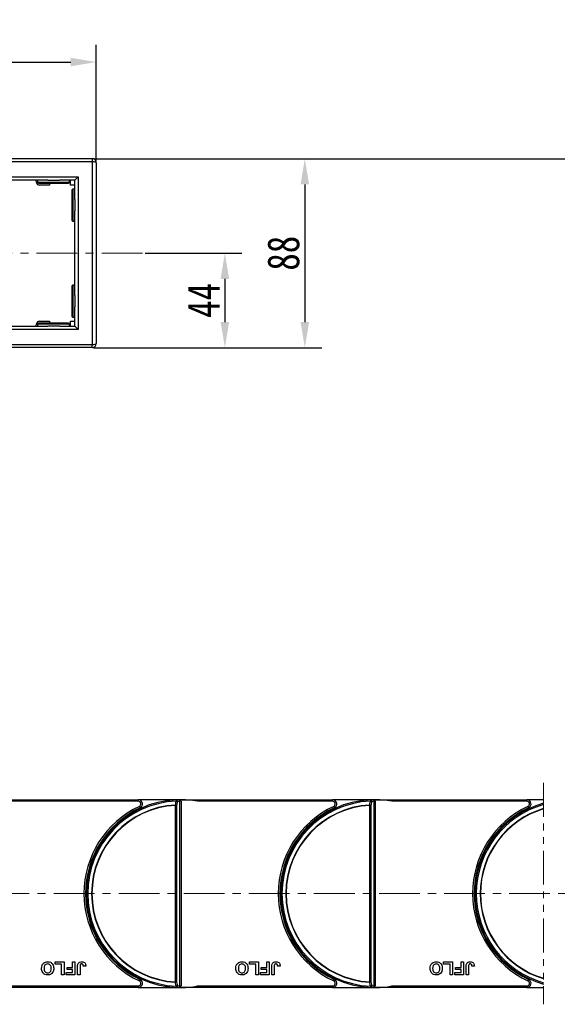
# Model space of a CAD drawing. Header units: millimetres. Extents: x -1055 to 1009, y -247 to 1211.
# Tile 22 of 51: x 125 to 377, y 320 to 782. Entities that reach past the tile are written whole.
import ezdxf

# ---------------------------------------------------------------- set-up
doc = ezdxf.new("R2010")
doc.units = ezdxf.units.MM
doc.linetypes.add('CENTERX2', pattern=[20.32, 12.7, -2.54, 2.54, -2.54])
doc.linetypes.add('PHANTOM2', pattern=[31.75, 15.875, -3.175, 3.175, -3.175, 3.175, -3.175])
doc.styles.get("Standard").update_dxf_attribs({"font": '仿宋_GB2312.ttf', "width": 0.8})
doc.dimstyles.new('ISO-60.1', dxfattribs={"dimtxt": 15, "dimasz": 12, "dimexe": 8, "dimexo": 0.625, "dimgap": 2.5, "dimtad": 1, "dimdsep": 46, "dimtxsty": 'Standard', "dimcen": 2.5, "dimadec": 0, "dimazin": 0, "dimtfac": 1, "dimtmove": 0, "dimatfit": 3, "dimfxl": 0, "dimarcsym": 0})

# ---------------------------------------------------------------- blocks, each defined once
blk = doc.blocks.new('*D3339')
at = {"color": 0, "lineweight": -2}
for p, q in [((37.6, 716.85), (37.6, 769.81)), ((160.62, 715.16), (160.62, 769.81)), ((49.6, 761.81), (148.62, 761.81))]:
    blk.add_line(p, q, dxfattribs=at)
at = {"color": 0, "lineweight": 9}
for points in [[(49.6, 763.81), (49.6, 759.81), (37.6, 761.81)], [(148.62, 763.81), (148.62, 759.81), (160.62, 761.81)]]:
    blk.add_solid(points, dxfattribs=at)
at = {"layer": 'Defpoints', "color": 0, "lineweight": 9}
for p in [(160.62, 761.81), (37.6, 716.23), (160.62, 714.53)]:
    blk.add_point(p, dxfattribs=at)
at = {"color": 0, "lineweight": 9, "insert": (99.11, 771.81), "char_height": 15, "attachment_point": 5}
blk.add_mtext('125', dxfattribs=at)
blk = doc.blocks.new('*D3341')
at = {"color": 0, "lineweight": -2}
for p, q in [((159.25, 716.53), (266.27, 716.53)), ((258.27, 704.53), (258.27, 640.01)), ((159.25, 628.01), (266.27, 628.01))]:
    blk.add_line(p, q, dxfattribs=at)
at = {"color": 0, "lineweight": 9}
for points in [[(256.27, 704.53), (260.27, 704.53), (258.27, 716.53)], [(256.27, 640.01), (260.27, 640.01), (258.27, 628.01)]]:
    blk.add_solid(points, dxfattribs=at)
at = {"layer": 'Defpoints', "color": 0, "lineweight": 9}
for p in [(158.62, 716.53), (158.62, 628.01), (258.27, 628.01)]:
    blk.add_point(p, dxfattribs=at)
at = {"color": 0, "lineweight": 9, "insert": (248.27, 672.27), "char_height": 15, "attachment_point": 5, "rotation": 90}
blk.add_mtext('88', dxfattribs=at)
blk = doc.blocks.new('*D3342')
at = {"color": 0, "lineweight": -2}
for p, q in [((183.54, 672.27), (228.83, 672.27)), ((220.83, 660.27), (220.83, 640.01)), ((183.54, 628.01), (228.83, 628.01))]:
    blk.add_line(p, q, dxfattribs=at)
at = {"color": 0, "lineweight": 9}
for points in [[(218.83, 660.27), (222.83, 660.27), (220.83, 672.27)], [(218.83, 640.01), (222.83, 640.01), (220.83, 628.01)]]:
    blk.add_solid(points, dxfattribs=at)
at = {"layer": 'Defpoints', "color": 0, "lineweight": 9}
for p in [(182.92, 672.27), (182.92, 628.01), (220.83, 628.01)]:
    blk.add_point(p, dxfattribs=at)
at = {"color": 0, "lineweight": 9, "insert": (210.83, 650.14), "char_height": 15, "attachment_point": 5, "rotation": 90}
blk.add_mtext('44', dxfattribs=at)
blk = doc.blocks.new('*D3346')
at = {"color": 0, "lineweight": -2}
for p, q in [((210.05, 716.53), (903.9, 716.53)), ((895.9, 704.53), (895.9, 340.03)), ((805.66, 328.03), (903.9, 328.03))]:
    blk.add_line(p, q, dxfattribs=at)
at = {"color": 0, "lineweight": 9}
for points in [[(893.9, 704.53), (897.9, 704.53), (895.9, 716.53)], [(893.9, 340.03), (897.9, 340.03), (895.9, 328.03)]]:
    blk.add_solid(points, dxfattribs=at)
at = {"layer": 'Defpoints', "color": 0, "lineweight": 9}
for p in [(209.42, 716.53), (805.03, 328.03), (895.9, 328.03)]:
    blk.add_point(p, dxfattribs=at)
at = {"color": 0, "lineweight": 9, "insert": (885.9, 522.28), "char_height": 15, "attachment_point": 5, "rotation": 90}
blk.add_mtext('2R+88', dxfattribs=at)

msp = doc.modelspace()

# ---------------------------------------------------------------- linework, layer by layer
at = {"color": 7, "linetype": 'Continuous', "lineweight": 25}
for p, q in [((81.242, 716.558), (158.621, 716.558)), ((158.621, 715.058), (81.242, 715.058)), ((158.621, 716.558), (158.621, 715.058)), ((158.621, 715.058), (158.621, 629.53)), ((160.621, 714.558), (160.621, 630.03)), ((89.121, 708.058), (152.121, 708.058)), ((137.928, 706.558), (108.313, 706.558)), ((132.589, 705.398), (132.384, 706.558)), ((133.121, 706.558), (133.121, 705.558)), ((137.928, 706.558), (143.313, 706.558)), ((150.621, 706.558), (143.313, 706.558)), ((148.121, 705.558), (148.121, 706.558)), ((148.521, 704.158), (148.521, 706.558)), ((150.621, 697.487), (150.621, 706.558)), ((152.121, 708.058), (152.121, 636.53)), ((133.621, 705.058), (144.063, 705.058)), ((138.721, 704.158), (134.066, 704.158)), ((138.721, 705.058), (138.721, 704.158)), ((144.063, 705.058), (147.621, 705.058)), ((150.621, 704.158), (148.521, 704.158)), ((149.121, 701.794), (149.121, 687.794)), ((150.621, 702.294), (149.621, 702.294)), ((150.621, 697.487), (150.621, 692.102)), ((150.621, 652.487), (150.621, 692.102)), ((149.621, 687.294), (150.621, 687.294)), ((149.121, 656.794), (149.121, 642.794)), ((150.621, 657.294), (149.621, 657.294)), ((150.621, 652.487), (150.621, 647.102)), ((150.621, 638.03), (150.621, 647.102)), ((149.621, 642.294), (150.621, 642.294)), ((152.121, 636.53), (89.121, 636.53)), ((108.313, 638.03), (137.928, 638.03)), ((132.384, 638.03), (132.589, 639.191)), ((133.121, 639.03), (133.121, 638.03)), ((147.621, 639.53), (133.621, 639.53)), ((134.066, 640.43), (138.721, 640.43)), ((143.313, 638.03), (137.928, 638.03)), ((138.721, 640.43), (138.721, 639.53)), ((143.313, 638.03), (150.621, 638.03)), ((148.121, 638.03), (148.121, 639.03)), ((148.521, 638.03), (148.521, 640.43)), ((148.521, 640.43), (150.621, 640.43)), ((81.242, 629.53), (158.621, 629.53)), ((158.621, 628.03), (81.242, 628.03)), ((158.621, 628.03), (158.621, 629.53)), ((109.29, 416.294), (180.257, 416.294)), ((180.257, 415.544), (117.069, 415.544)), ((180.257, 415.544), (180.257, 416.294)), ((199.979, 416.294), (180.257, 416.294)), ((200.131, 415.701), (199.529, 416.151)), ((199.76, 329.051), (199.76, 415.538)), ((199.979, 416.294), (200.29, 416.294)), ((200.135, 415.544), (200.29, 415.544)), ((200.29, 416.294), (271.257, 416.294)), ((200.29, 416.294), (200.29, 416.293)), ((200.29, 415.544), (200.29, 329.044)), ((271.257, 415.544), (208.069, 415.544)), ((271.257, 415.544), (271.257, 416.294)), ((290.979, 416.294), (271.257, 416.294)), ((291.131, 415.701), (290.529, 416.151)), ((290.76, 329.051), (290.76, 415.538)), ((290.979, 416.294), (291.29, 416.294)), ((291.135, 415.544), (291.29, 415.544)), ((291.29, 416.294), (362.257, 416.294)), ((291.29, 416.294), (291.29, 416.293)), ((291.29, 415.544), (291.29, 329.044)), ((362.257, 415.544), (299.069, 415.544)), ((362.257, 415.544), (362.257, 416.294)), ((370.015, 416.294), (362.257, 416.294)), ((197.669, 330.933), (197.669, 413.656)), ((197.669, 413.656), (198.199, 413.656)), ((198.199, 413.656), (198.199, 330.933)), ((288.669, 330.933), (288.669, 413.656)), ((288.669, 413.656), (289.199, 413.656)), ((289.199, 413.656), (289.199, 330.933)), ((156.589, 379.594), (156.183, 379.594)), ((247.589, 379.594), (247.183, 379.594)), ((338.589, 379.594), (338.183, 379.594)), ((156.183, 364.994), (156.589, 364.994)), ((247.183, 364.994), (247.589, 364.994)), ((338.183, 364.994), (338.589, 364.994)), ((141.286, 339.294), (141.286, 340.294)), ((141.286, 340.294), (145.517, 340.294)), ((144.363, 339.294), (141.286, 339.294)), ((144.363, 334.294), (144.363, 339.294)), ((145.517, 340.294), (145.517, 334.294)), ((146.901, 336.756), (146.901, 337.756)), ((146.901, 337.756), (149.44, 337.756)), ((149.44, 336.756), (146.901, 336.756)), ((149.44, 337.756), (149.44, 340.294)), ((149.44, 340.294), (150.594, 340.294)), ((149.44, 335.294), (149.44, 336.756)), ((150.594, 340.294), (150.594, 334.294)), ((151.825, 334.294), (151.825, 338.077)), ((152.978, 338.178), (152.978, 334.294)), ((155.671, 338.371), (154.517, 338.294)), ((232.286, 339.294), (232.286, 340.294)), ((232.286, 340.294), (236.517, 340.294)), ((235.363, 339.294), (232.286, 339.294)), ((235.363, 334.294), (235.363, 339.294)), ((236.517, 340.294), (236.517, 334.294)), ((237.901, 336.756), (237.901, 337.756)), ((237.901, 337.756), (240.44, 337.756)), ((240.44, 336.756), (237.901, 336.756)), ((240.44, 340.294), (241.594, 340.294)), ((240.44, 337.756), (240.44, 340.294)), ((240.44, 335.294), (240.44, 336.756)), ((241.594, 340.294), (241.594, 334.294)), ((242.825, 334.294), (242.825, 338.077)), ((243.978, 338.178), (243.978, 334.294)), ((246.671, 338.371), (245.517, 338.294)), ((323.286, 339.294), (323.286, 340.294)), ((323.286, 340.294), (327.517, 340.294)), ((326.363, 339.294), (323.286, 339.294)), ((326.363, 334.294), (326.363, 339.294)), ((327.517, 340.294), (327.517, 334.294)), ((328.901, 336.756), (328.901, 337.756)), ((328.901, 337.756), (331.44, 337.756)), ((331.44, 336.756), (328.901, 336.756)), ((331.44, 337.756), (331.44, 340.294)), ((331.44, 340.294), (332.594, 340.294)), ((331.44, 335.294), (331.44, 336.756)), ((332.594, 340.294), (332.594, 334.294)), ((333.825, 334.294), (333.825, 338.077)), ((334.978, 338.178), (334.978, 334.294)), ((337.671, 338.371), (336.517, 338.294)), ((145.517, 334.294), (144.363, 334.294)), ((146.517, 334.294), (146.517, 335.294)), ((146.517, 335.294), (149.44, 335.294)), ((150.594, 334.294), (146.517, 334.294)), ((152.978, 334.294), (151.825, 334.294)), ((236.517, 334.294), (235.363, 334.294)), ((237.517, 334.294), (237.517, 335.294)), ((237.517, 335.294), (240.44, 335.294)), ((241.594, 334.294), (237.517, 334.294)), ((243.978, 334.294), (242.825, 334.294)), ((327.517, 334.294), (326.363, 334.294)), ((328.517, 334.294), (328.517, 335.294)), ((328.517, 335.294), (331.44, 335.294)), ((332.594, 334.294), (328.517, 334.294)), ((334.978, 334.294), (333.825, 334.294)), ((180.257, 328.294), (109.29, 328.294)), ((117.069, 329.044), (180.257, 329.044)), ((180.257, 329.044), (180.257, 328.294)), ((180.257, 328.294), (199.979, 328.294)), ((198.199, 330.933), (197.669, 330.933)), ((200.29, 328.294), (199.979, 328.294)), ((200.135, 329.044), (200.29, 329.044)), ((200.29, 328.296), (200.29, 328.294)), ((271.257, 328.294), (200.29, 328.294)), ((208.069, 329.044), (271.257, 329.044)), ((271.257, 329.044), (271.257, 328.294)), ((271.257, 328.294), (290.979, 328.294)), ((289.199, 330.933), (288.669, 330.933)), ((291.29, 328.294), (290.979, 328.294)), ((291.135, 329.044), (291.29, 329.044)), ((291.29, 328.296), (291.29, 328.294)), ((362.257, 328.294), (291.29, 328.294)), ((299.069, 329.044), (362.257, 329.044)), ((362.257, 329.044), (362.257, 328.294)), ((362.257, 328.294), (370.013, 328.294))]:
    msp.add_line(p, q, dxfattribs=at)
at = {"color": 8, "linetype": 'Continuous', "lineweight": 25}
for p, q in [((133.121, 705.558), (144.308, 705.558)), ((144.308, 705.558), (148.121, 705.558)), ((149.621, 702.294), (149.621, 687.294)), ((149.621, 657.294), (149.621, 642.294)), ((148.121, 639.03), (133.121, 639.03))]:
    msp.add_line(p, q, dxfattribs=at)
at = {"color": 1, "linetype": 'CENTERX2', "lineweight": 13, "ltscale": 1.5}
for p, q in [((182.191, 672.294), (-147.219, 671.935)), ((-72.71, 372.294), (403.772, 372.294))]:
    msp.add_line(p, q, dxfattribs=at)
at = {"color": 3, "linetype": 'PHANTOM2', "lineweight": 9}
msp.add_line((370.015, 424.131), (370.013, 320.458), dxfattribs=at)
at = {"color": 7, "linetype": 'Continuous', "lineweight": 25, "flags": 128}
for points in [[(152.121, 708.058), (151.828, 707.766), (151.547, 707.484), (151.287, 707.225), (151.06, 706.998), (150.873, 706.811), (150.735, 706.673), (150.649, 706.587), (150.621, 706.558)], [(150.621, 638.03), (150.649, 638.002), (150.735, 637.916), (150.873, 637.778), (151.06, 637.591), (151.287, 637.364), (151.547, 637.104), (151.828, 636.823), (152.121, 636.53)], [(198, 416.25), (198, 416.239), (198.002, 416.206), (198.004, 416.153), (198.007, 416.08), (198.011, 415.99), (198.016, 415.886), (198.021, 415.771), (198.027, 415.648)], [(289, 416.25), (289, 416.239), (289.002, 416.206), (289.004, 416.153), (289.007, 416.08), (289.011, 415.99), (289.016, 415.886), (289.021, 415.771), (289.027, 415.648)], [(180.788, 413.163), (180.851, 413.031), (180.91, 412.903), (180.966, 412.786), (181.014, 412.683), (181.054, 412.599), (181.083, 412.536), (181.101, 412.497), (181.107, 412.484)], [(197.66, 413.803), (197.661, 413.784), (197.662, 413.766), (197.663, 413.748), (197.664, 413.73), (197.665, 413.711), (197.666, 413.693), (197.668, 413.674), (197.669, 413.656)], [(271.788, 413.163), (271.851, 413.031), (271.91, 412.903), (271.966, 412.786), (272.014, 412.683), (272.053, 412.599), (272.083, 412.536), (272.101, 412.497), (272.107, 412.484)], [(288.66, 413.803), (288.661, 413.784), (288.662, 413.766), (288.663, 413.748), (288.664, 413.73), (288.665, 413.711), (288.666, 413.693), (288.668, 413.674), (288.669, 413.656)], [(362.788, 413.163), (362.851, 413.031), (362.91, 412.903), (362.966, 412.786), (363.014, 412.683), (363.053, 412.599), (363.083, 412.536), (363.101, 412.497), (363.107, 412.484)], [(180.788, 331.426), (180.851, 331.558), (180.91, 331.686), (180.966, 331.803), (181.014, 331.906), (181.054, 331.99), (181.083, 332.053), (181.101, 332.092), (181.107, 332.105)], [(271.788, 331.426), (271.851, 331.558), (271.91, 331.686), (271.966, 331.803), (272.014, 331.906), (272.053, 331.99), (272.083, 332.053), (272.101, 332.092), (272.107, 332.105)], [(362.788, 331.426), (362.851, 331.558), (362.91, 331.686), (362.966, 331.803), (363.014, 331.906), (363.053, 331.99), (363.083, 332.053), (363.101, 332.092), (363.107, 332.105)], [(197.669, 330.933), (197.668, 330.915), (197.666, 330.896), (197.665, 330.878), (197.664, 330.859), (197.663, 330.841), (197.662, 330.823), (197.661, 330.805), (197.66, 330.786)], [(198.027, 328.941), (198.021, 328.818), (198.016, 328.703), (198.011, 328.599), (198.007, 328.509), (198.004, 328.436), (198.002, 328.383), (198, 328.35), (198, 328.339)], [(288.669, 330.933), (288.668, 330.915), (288.666, 330.896), (288.665, 330.878), (288.664, 330.859), (288.663, 330.841), (288.662, 330.823), (288.661, 330.805), (288.66, 330.786)], [(289.027, 328.941), (289.021, 328.818), (289.016, 328.703), (289.011, 328.599), (289.007, 328.509), (289.004, 328.436), (289.002, 328.383), (289, 328.35), (289, 328.339)]]:
    msp.add_lwpolyline(points, dxfattribs=at)
at = {"color": 7, "linetype": 'Continuous', "lineweight": 25}
for centre, radius, start, end in [((158.621, 714.558), 2, 0, 90), ((134.066, 705.658), 1.5, 190, 270), ((133.621, 705.558), 0.5, 180, 270), ((147.621, 705.558), 0.5, 270, 0), ((149.621, 701.794), 0.5, 90, 180), ((149.621, 687.794), 0.5, 180, 270), ((149.621, 656.794), 0.5, 90, 180), ((149.621, 642.794), 0.5, 180, 270), ((134.066, 638.93), 1.5, 90, 170), ((133.621, 639.03), 0.5, 90, 180), ((147.621, 639.03), 0.5, 0, 90), ((158.621, 630.03), 2, 270, 0), ((199.979, 372.294), 44, 92.57859, 267.42141), ((199.979, 372.294), 43.397, 92.57859, 267.42141), ((180.257, 414.294), 2, 295.15349, 90), ((180.257, 414.294), 1.25, 295.15349, 90), ((199.979, 372.294), 44, 91.40525, 92.57859), ((197.891, 415.581), 0.677, 353.16625, 80.78329), ((197.484, 412.608), 3.088, 69.52546, 79.868), ((200.51, 372.294), 43.25, 90.99361, 92.57859), ((199.979, 372.294), 44, 79.40598, 91.40525), ((198.88, 415.558), 0.88, 358.72506, 42.44683), ((196.595, 415.545), 3.54, 359.98441, 2.52712), ((290.979, 372.294), 44, 92.57859, 267.42141), ((290.979, 372.294), 43.397, 92.57859, 267.42141), ((271.257, 414.294), 2, 295.15349, 90), ((271.257, 414.294), 1.25, 295.15349, 90), ((290.979, 372.294), 44, 91.40525, 92.57859), ((288.891, 415.581), 0.677, 353.16756, 80.78199), ((288.483, 412.606), 3.089, 69.5275, 79.86596), ((291.51, 372.294), 43.25, 90.99361, 92.57859), ((290.979, 372.294), 44, 79.40598, 91.40525), ((289.88, 415.558), 0.88, 358.72417, 42.44528), ((287.557, 415.545), 3.577, 359.99234, 2.50831), ((362.257, 414.294), 2, 295.15349, 90), ((362.257, 414.294), 1.25, 295.15349, 90), ((199.979, 372.294), 45.15, 115.15349, 244.84651), ((199.979, 372.294), 44.4, 115.15349, 244.84651), ((199.979, 372.294), 41.573, 93.19752, 266.80248), ((199.979, 372.294), 41.426, 93.19752, 266.80248), ((197.117, 410.751), 3.1, 69.57943, 79.9114), ((290.979, 372.294), 45.15, 115.15349, 244.84651), ((290.979, 372.294), 44.4, 115.15349, 244.84651), ((290.979, 372.294), 41.573, 93.19752, 266.80248), ((290.979, 372.294), 41.426, 93.19752, 266.80248), ((288.118, 410.752), 3.099, 69.57796, 79.91288), ((381.979, 372.294), 45.15, 115.15349, 244.84651), ((381.979, 372.294), 44.4, 115.15349, 244.84651), ((381.979, 372.294), 44, 105.77863, 254.21961), ((381.979, 372.294), 43.397, 106.0037, 253.99454), ((381.979, 372.294), 41.573, 106.72618, 253.27206), ((381.979, 372.294), 41.426, 106.78732, 253.21091), ((180.257, 330.294), 2, 270, 64.84651), ((271.257, 330.294), 2, 270, 64.84651), ((362.257, 330.294), 2, 270, 64.84651), ((180.257, 330.294), 1.25, 270, 64.84651), ((197.117, 333.838), 3.1, 280.0886, 290.42057), ((197.891, 329.008), 0.677, 279.21527, 6.83518), ((199.979, 372.294), 44, 267.42141, 268.59475), ((197.484, 331.981), 3.088, 280.132, 290.47454), ((200.51, 372.294), 43.25, 267.42141, 269.00639), ((199.979, 372.294), 44, 268.59475, 280.59402), ((198.88, 329.031), 0.88, 317.55644, 1.2735), ((196.598, 329.043), 3.536, 357.47171, 0.01677), ((271.257, 330.294), 1.25, 270, 64.84651), ((288.118, 333.837), 3.099, 280.08712, 290.42204), ((288.891, 329.008), 0.677, 279.21658, 6.83388), ((290.979, 372.294), 44, 267.42141, 268.59475), ((288.483, 331.982), 3.089, 280.13404, 290.4725), ((291.51, 372.294), 43.25, 267.42141, 269.00639), ((290.979, 372.294), 44, 268.59475, 280.59402), ((289.88, 329.031), 0.88, 317.55799, 1.27438), ((287.561, 329.044), 3.574, 357.49052, 0.00883), ((362.257, 330.294), 1.25, 270, 64.84651)]:
    msp.add_arc(centre, radius, start, end, dxfattribs=at)
for centre, start_param, end_param in [((158.621, 714.558), 0, 1.5707963), ((158.621, 630.03), 4.712389, 6.2831853)]:
    msp.add_ellipse(centre, major_axis=(2, 0), ratio=0.25, start_param=start_param, end_param=end_param, dxfattribs=at)
for points, knots in [([(197.66, 413.803), (197.744, 414.224), (197.866, 414.839), (197.988, 415.454), (198.027, 415.648)], [0, 0, 0, 0, 0.6855349, 1, 1, 1, 1]), ([(198.564, 415.501), (198.525, 415.307), (198.404, 414.692), (198.282, 414.077), (198.199, 413.656)], [0, 0, 0, 0, 0.3144765, 1, 1, 1, 1]), ([(199.529, 416.151), (199.397, 416.201), (199.193, 416.278), (198.976, 416.28), (198.9, 416.281)], [0, 0, 0, 0, 0.64984434, 1, 1, 1, 1]), ([(200.135, 415.544), (200.076, 415.544), (199.936, 415.543), (199.825, 415.54), (199.76, 415.538)], [0, 0, 0, 0, 0.4157122, 1, 1, 1, 1]), ([(200.29, 415.544), (200.289, 415.546), (200.236, 415.598), (200.183, 415.651), (200.131, 415.701)], [0, 0, 0, 0, 0.024536, 1, 1, 1, 1]), ([(288.66, 413.803), (288.744, 414.224), (288.866, 414.839), (288.988, 415.454), (289.027, 415.648)], [0, 0, 0, 0, 0.68553685, 1, 1, 1, 1]), ([(289.564, 415.501), (289.525, 415.307), (289.404, 414.692), (289.282, 414.077), (289.199, 413.656)], [0, 0, 0, 0, 0.314476, 1, 1, 1, 1]), ([(290.529, 416.151), (290.397, 416.201), (290.193, 416.278), (289.976, 416.28), (289.9, 416.281)], [0, 0, 0, 0, 0.6498294, 1, 1, 1, 1]), ([(291.135, 415.544), (291.076, 415.544), (290.936, 415.543), (290.825, 415.54), (290.76, 415.538)], [0, 0, 0, 0, 0.4157122, 1, 1, 1, 1]), ([(291.29, 415.544), (291.289, 415.546), (291.236, 415.598), (291.183, 415.651), (291.131, 415.701)], [0, 0, 0, 0, 0.0245372, 1, 1, 1, 1]), ([(134.978, 337.303), (135.008, 337.746), (135.067, 338.631), (135.767, 339.706), (136.773, 340.296), (137.468, 340.346), (137.816, 340.371)], [0, 0, 0, 0, 0.280559, 0.5594744, 0.7794223, 1, 1, 1, 1]), ([(137.833, 334.218), (137.386, 334.26), (136.493, 334.345), (135.501, 335.194), (135.034, 336.255), (134.997, 336.953), (134.978, 337.303)], [0, 0, 0, 0, 0.2798263, 0.5586395, 0.7789865, 1, 1, 1, 1]), ([(137.819, 339.371), (137.533, 339.335), (136.963, 339.261), (136.215, 338.468), (136.164, 337.727), (136.132, 337.274)], [0, 0, 0, 0, 0.2799821, 0.5597541, 1, 1, 1, 1]), ([(136.132, 337.274), (136.145, 336.992), (136.169, 336.429), (136.531, 335.699), (137.152, 335.274), (137.596, 335.236), (137.819, 335.218)], [0, 0, 0, 0, 0.2811006, 0.5600103, 0.7797046, 1, 1, 1, 1]), ([(137.816, 340.371), (138.26, 340.331), (139.146, 340.251), (140.14, 339.421), (140.613, 338.371), (140.652, 337.678), (140.671, 337.331)], [0, 0, 0, 0, 0.2799416, 0.5587153, 0.7790515, 1, 1, 1, 1]), ([(139.517, 337.291), (139.503, 337.575), (139.476, 338.141), (139.098, 338.863), (138.488, 339.305), (138.042, 339.349), (137.819, 339.371)], [0, 0, 0, 0, 0.2810103, 0.5601262, 0.7799449, 1, 1, 1, 1]), ([(137.819, 335.218), (138.104, 335.25), (138.674, 335.316), (139.436, 336.096), (139.486, 336.837), (139.517, 337.291)], [0, 0, 0, 0, 0.28026756, 0.55987496, 1, 1, 1, 1]), ([(140.671, 337.331), (140.663, 337.038), (140.648, 336.515), (140.478, 336.022), (140.403, 335.805)], [0, 0, 0, 0, 0.56018348, 1, 1, 1, 1]), ([(151.825, 338.077), (151.826, 338.293), (151.828, 338.678), (151.917, 339.053), (151.956, 339.218)], [0, 0, 0, 0, 0.560306, 1, 1, 1, 1]), ([(151.956, 339.218), (152.05, 339.417), (152.238, 339.816), (152.899, 340.3), (153.469, 340.344), (153.817, 340.371)], [0, 0, 0, 0, 0.2801275, 0.56030834, 1, 1, 1, 1]), ([(153.743, 339.371), (153.604, 339.362), (153.394, 339.348), (153.164, 339.182), (152.975, 338.807), (152.977, 338.458), (152.978, 338.178)], [0, 0, 0, 0, 0.2494036, 0.3744378, 0.4994621, 1, 1, 1, 1]), ([(154.361, 339.041), (154.321, 339.097), (154.241, 339.209), (154.028, 339.344), (153.851, 339.361), (153.743, 339.371)], [0, 0, 0, 0, 0.2807536, 0.5609467, 1, 1, 1, 1]), ([(153.817, 340.371), (154.11, 340.35), (154.693, 340.306), (155.359, 339.762), (155.636, 339.055), (155.659, 338.6), (155.671, 338.371)], [0, 0, 0, 0, 0.28023807, 0.55842048, 0.77883564, 1, 1, 1, 1]), ([(154.517, 338.294), (154.511, 338.439), (154.501, 338.697), (154.403, 338.936), (154.361, 339.041)], [0, 0, 0, 0, 0.56099914, 1, 1, 1, 1]), ([(225.978, 337.303), (226.008, 337.746), (226.067, 338.631), (226.767, 339.706), (227.773, 340.296), (228.468, 340.346), (228.816, 340.371)], [0, 0, 0, 0, 0.280559, 0.5594744, 0.7794223, 1, 1, 1, 1]), ([(228.833, 334.218), (228.386, 334.26), (227.493, 334.345), (226.501, 335.194), (226.034, 336.255), (225.997, 336.953), (225.978, 337.303)], [0, 0, 0, 0, 0.279826, 0.5586413, 0.7789867, 1, 1, 1, 1]), ([(228.819, 339.371), (228.533, 339.335), (227.963, 339.261), (227.215, 338.468), (227.164, 337.727), (227.132, 337.274)], [0, 0, 0, 0, 0.2799818, 0.5597535, 1, 1, 1, 1]), ([(227.132, 337.274), (227.145, 336.992), (227.169, 336.429), (227.531, 335.699), (228.152, 335.274), (228.596, 335.236), (228.819, 335.218)], [0, 0, 0, 0, 0.28110105, 0.56001057, 0.77970475, 1, 1, 1, 1]), ([(228.816, 340.371), (229.26, 340.331), (230.146, 340.251), (231.14, 339.421), (231.613, 338.371), (231.652, 337.678), (231.671, 337.331)], [0, 0, 0, 0, 0.2799387, 0.5587152, 0.7790516, 1, 1, 1, 1]), ([(230.517, 337.291), (230.503, 337.575), (230.476, 338.141), (230.098, 338.863), (229.488, 339.305), (229.042, 339.349), (228.819, 339.371)], [0, 0, 0, 0, 0.2810114, 0.5601254, 0.7799445, 1, 1, 1, 1]), ([(228.819, 335.218), (229.104, 335.25), (229.674, 335.316), (230.436, 336.096), (230.486, 336.837), (230.517, 337.291)], [0, 0, 0, 0, 0.28026756, 0.55987496, 1, 1, 1, 1]), ([(231.671, 337.331), (231.663, 337.038), (231.648, 336.515), (231.478, 336.022), (231.403, 335.805)], [0, 0, 0, 0, 0.56018161, 1, 1, 1, 1]), ([(242.825, 338.077), (242.826, 338.293), (242.828, 338.678), (242.917, 339.053), (242.956, 339.218)], [0, 0, 0, 0, 0.560306, 1, 1, 1, 1]), ([(242.956, 339.218), (243.05, 339.417), (243.238, 339.816), (243.899, 340.3), (244.469, 340.344), (244.817, 340.371)], [0, 0, 0, 0, 0.2801298, 0.5603097, 1, 1, 1, 1]), ([(244.743, 339.371), (244.604, 339.362), (244.394, 339.348), (244.164, 339.182), (243.975, 338.807), (243.977, 338.458), (243.978, 338.178)], [0, 0, 0, 0, 0.2493961, 0.374431, 0.4994604, 1, 1, 1, 1]), ([(245.361, 339.041), (245.321, 339.097), (245.241, 339.209), (245.028, 339.344), (244.851, 339.361), (244.743, 339.371)], [0, 0, 0, 0, 0.2807528, 0.56092794, 1, 1, 1, 1]), ([(244.817, 340.371), (245.11, 340.35), (245.693, 340.306), (246.359, 339.762), (246.636, 339.055), (246.659, 338.6), (246.671, 338.371)], [0, 0, 0, 0, 0.2802337, 0.5584203, 0.7788358, 1, 1, 1, 1]), ([(245.517, 338.294), (245.511, 338.439), (245.501, 338.697), (245.403, 338.936), (245.361, 339.041)], [0, 0, 0, 0, 0.561, 1, 1, 1, 1]), ([(316.978, 337.303), (317.008, 337.746), (317.067, 338.631), (317.767, 339.706), (318.773, 340.296), (319.468, 340.346), (319.816, 340.371)], [0, 0, 0, 0, 0.2805582, 0.559475, 0.7794226, 1, 1, 1, 1]), ([(319.833, 334.218), (319.386, 334.26), (318.493, 334.345), (317.501, 335.194), (317.034, 336.255), (316.997, 336.953), (316.978, 337.303)], [0, 0, 0, 0, 0.2798266, 0.5586402, 0.7789862, 1, 1, 1, 1]), ([(319.819, 339.371), (319.533, 339.335), (318.963, 339.261), (318.215, 338.468), (318.164, 337.727), (318.132, 337.274)], [0, 0, 0, 0, 0.2799825, 0.5597514, 1, 1, 1, 1]), ([(318.132, 337.274), (318.145, 336.992), (318.169, 336.429), (318.531, 335.699), (319.152, 335.274), (319.596, 335.236), (319.819, 335.218)], [0, 0, 0, 0, 0.2811021, 0.5600098, 0.7797044, 1, 1, 1, 1]), ([(319.816, 340.371), (320.26, 340.331), (321.146, 340.251), (322.14, 339.421), (322.613, 338.371), (322.652, 337.678), (322.671, 337.331)], [0, 0, 0, 0, 0.2799387, 0.5587152, 0.7790516, 1, 1, 1, 1]), ([(321.517, 337.291), (321.503, 337.575), (321.476, 338.141), (321.098, 338.863), (320.488, 339.305), (320.042, 339.349), (319.819, 339.371)], [0, 0, 0, 0, 0.2810103, 0.5601262, 0.7799449, 1, 1, 1, 1]), ([(319.819, 335.218), (320.104, 335.25), (320.674, 335.316), (321.436, 336.096), (321.486, 336.837), (321.517, 337.291)], [0, 0, 0, 0, 0.2802713, 0.5598777, 1, 1, 1, 1]), ([(322.671, 337.331), (322.663, 337.038), (322.648, 336.515), (322.478, 336.022), (322.403, 335.805)], [0, 0, 0, 0, 0.5601801, 1, 1, 1, 1]), ([(333.825, 338.077), (333.826, 338.293), (333.828, 338.678), (333.917, 339.053), (333.956, 339.218)], [0, 0, 0, 0, 0.56030428, 1, 1, 1, 1]), ([(333.956, 339.218), (334.05, 339.417), (334.238, 339.816), (334.899, 340.3), (335.469, 340.344), (335.817, 340.371)], [0, 0, 0, 0, 0.2801261, 0.5603106, 1, 1, 1, 1]), ([(335.743, 339.371), (335.604, 339.362), (335.394, 339.348), (335.164, 339.182), (334.975, 338.807), (334.977, 338.458), (334.978, 338.178)], [0, 0, 0, 0, 0.2493885, 0.3744241, 0.4994587, 1, 1, 1, 1]), ([(336.361, 339.041), (336.321, 339.097), (336.241, 339.209), (336.028, 339.344), (335.851, 339.361), (335.743, 339.371)], [0, 0, 0, 0, 0.2807613, 0.5609148, 1, 1, 1, 1]), ([(335.817, 340.371), (336.11, 340.35), (336.693, 340.306), (337.359, 339.762), (337.636, 339.055), (337.659, 338.6), (337.671, 338.371)], [0, 0, 0, 0, 0.2802393, 0.5584191, 0.7788352, 1, 1, 1, 1]), ([(336.517, 338.294), (336.511, 338.439), (336.501, 338.697), (336.403, 338.936), (336.361, 339.041)], [0, 0, 0, 0, 0.5610045, 1, 1, 1, 1]), ([(139.097, 334.453), (138.867, 334.375), (138.457, 334.236), (138.024, 334.223), (137.833, 334.218)], [0, 0, 0, 0, 0.5595618, 1, 1, 1, 1]), ([(140.403, 335.805), (140.225, 335.486), (139.909, 334.916), (139.345, 334.595), (139.097, 334.453)], [0, 0, 0, 0, 0.55995428, 1, 1, 1, 1]), ([(230.097, 334.453), (229.867, 334.375), (229.457, 334.236), (229.024, 334.223), (228.833, 334.218)], [0, 0, 0, 0, 0.5595618, 1, 1, 1, 1]), ([(231.403, 335.805), (231.225, 335.486), (230.909, 334.916), (230.345, 334.595), (230.097, 334.453)], [0, 0, 0, 0, 0.5599523, 1, 1, 1, 1]), ([(321.097, 334.453), (320.867, 334.375), (320.457, 334.236), (320.024, 334.223), (319.833, 334.218)], [0, 0, 0, 0, 0.5595618, 1, 1, 1, 1]), ([(322.403, 335.805), (322.225, 335.486), (321.909, 334.916), (321.345, 334.595), (321.097, 334.453)], [0, 0, 0, 0, 0.5599523, 1, 1, 1, 1]), ([(198.027, 328.941), (197.931, 329.423), (197.809, 330.038), (197.687, 330.653), (197.66, 330.786)], [0, 0, 0, 0, 0.7828248, 1, 1, 1, 1]), ([(198.199, 330.933), (198.282, 330.512), (198.404, 329.897), (198.525, 329.282), (198.564, 329.088)], [0, 0, 0, 0, 0.6855385, 1, 1, 1, 1]), ([(198.9, 328.308), (199.066, 328.317), (199.284, 328.329), (199.482, 328.417), (199.529, 328.438)], [0, 0, 0, 0, 0.759725, 1, 1, 1, 1]), ([(199.529, 328.438), (199.707, 328.55), (199.921, 328.685), (200.101, 328.859), (200.131, 328.887)], [0, 0, 0, 0, 0.8352647, 1, 1, 1, 1]), ([(199.76, 329.051), (199.825, 329.049), (199.936, 329.045), (200.076, 329.045), (200.135, 329.044)], [0, 0, 0, 0, 0.58428865, 1, 1, 1, 1]), ([(200.131, 328.887), (200.183, 328.938), (200.236, 328.991), (200.289, 329.043), (200.29, 329.044)], [0, 0, 0, 0, 0.975464, 1, 1, 1, 1]), ([(289.027, 328.941), (288.931, 329.423), (288.809, 330.038), (288.687, 330.653), (288.66, 330.786)], [0, 0, 0, 0, 0.78282512, 1, 1, 1, 1]), ([(289.199, 330.933), (289.282, 330.512), (289.404, 329.897), (289.525, 329.282), (289.564, 329.088)], [0, 0, 0, 0, 0.685539, 1, 1, 1, 1]), ([(289.9, 328.308), (290.066, 328.317), (290.284, 328.329), (290.482, 328.417), (290.529, 328.438)], [0, 0, 0, 0, 0.7597088, 1, 1, 1, 1]), ([(290.529, 328.438), (290.707, 328.55), (290.921, 328.685), (291.101, 328.859), (291.131, 328.887)], [0, 0, 0, 0, 0.8352647, 1, 1, 1, 1]), ([(290.76, 329.051), (290.825, 329.049), (290.936, 329.045), (291.076, 329.045), (291.135, 329.044)], [0, 0, 0, 0, 0.58428865, 1, 1, 1, 1]), ([(291.131, 328.887), (291.183, 328.938), (291.236, 328.991), (291.289, 329.043), (291.29, 329.044)], [0, 0, 0, 0, 0.9754628, 1, 1, 1, 1])]:
    msp.add_open_spline(points, degree=3, knots=knots, dxfattribs=at)

# ---------------------------------------------------------------- dimensions: what is measured, and where the dimension line sits
at = {"color": 5, "lineweight": 9}
dim = msp.add_linear_dim(base=(160.621, 761.809), p1=(37.6, 716.226), p2=(160.621, 714.535), text='125', dimstyle='ISO-60.1', dxfattribs=at)
dim.commit()
dim.dimension.update_dxf_attribs({"geometry": '*D3339', "text_midpoint": (99.11, 771.809)})
for base, p1, p2, text, picture, middle in [((258.273, 628.007), (158.621, 716.535), (158.621, 628.007), '88', '*D3341', (248.273, 672.271)), ((895.903, 328.03), (209.421, 716.535), (805.031, 328.03), '2R+88', '*D3346', (885.903, 522.283)), ((220.833, 628.007), (182.916, 672.271), (182.916, 628.007), '44', '*D3342', (210.833, 650.139))]:
    dim = msp.add_linear_dim(base=base, p1=p1, p2=p2, angle=90, text=text, dimstyle='ISO-60.1', dxfattribs=at)
    dim.commit()
    dim.dimension.update_dxf_attribs({"geometry": picture, "text_midpoint": middle})

doc.saveas('drawing.dxf')
